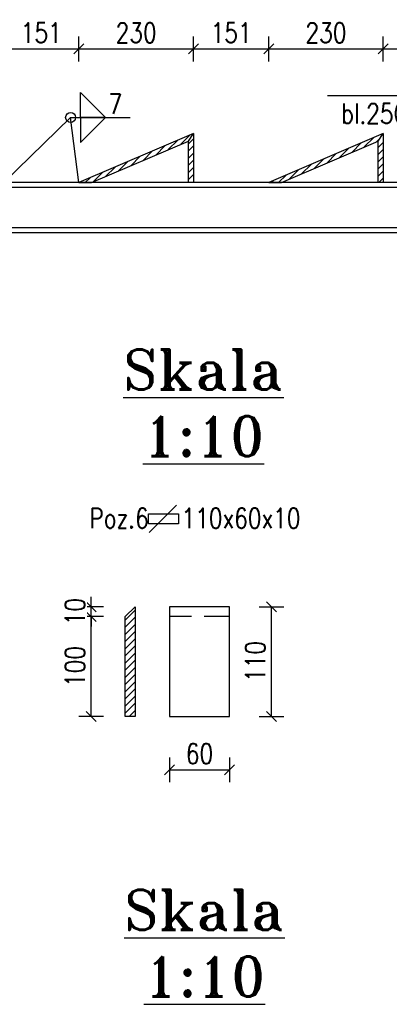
# Model space of a CAD drawing. Header units: millimetres. Extents: x 0 to 1625, y 0 to 742.
# Tile 5 of 24: x 265 to 339, y 195 to 392. Entities that reach past the tile are written whole.
import ezdxf

# ---------------------------------------------------------------- set-up
doc = ezdxf.new("R2010")
doc.units = ezdxf.units.MM
doc.linetypes.add('HIDDEN', pattern=[9.525, 6.35, -3.175])
for name, color, linetype in [('_A_Opisy', 5, 'Continuous'), ('_K_Konstrukcja', 7, 'Continuous'), ('e-cad_stal_kontur', 3, 'Continuous'), ('e-cad_stal_wypelnienia', 253, 'Continuous'), ('e-cad_ukryte', 1, 'HIDDEN'), ('e-cad_wymiary', 1, 'Continuous'), ('kontur', 7, 'Continuous'), ('opis', 5, 'Continuous'), ('opis prętów X', 185, 'Continuous'), ('UWAGI', 11, 'Continuous')]:
    doc.layers.add(name, color=color, linetype=linetype)
doc.styles.add('e-cad_1', font='simplex.shx', dxfattribs={"width": 0.8})
doc.styles.add('ROMANS', font='simplex.shx', dxfattribs={"width": 0.8})
doc.styles.get("Standard").update_dxf_attribs({"font": 'arial.ttf'})
doc.dimstyles.new('e-cad_1_20_[cm]', dxfattribs={"dimscale": 2, "dimtxt": 2, "dimasz": 1, "dimexe": 1.25, "dimexo": 0.625, "dimtad": 1, "dimdec": 0, "dimlfac": 10, "dimrnd": 0.1, "dimzin": 1, "dimtxsty": 'e-cad_1', "dimblk": 'OBLIQUE', "dimcen": 2.5, "dimclrd": 8, "dimclre": 8, "dimclrt": 1, "dimadec": 0, "dimazin": 0, "dimtfac": 1, "dimtix": 1, "dimtmove": 1, "dimatfit": 3, "dimldrblk": 'OBLIQUE', "dimfxl": 1.25, "dimfxlon": 1, "dimtfill": 1, "dimarcsym": 0})
pattern_1 = [(45, (-440.3587, -357.4933), (-0.7184205, 0.7184205), [])]

# ---------------------------------------------------------------- blocks, each defined once
blk = doc.blocks.new('_Oblique')
at = {"color": 0, "linetype": 'ByBlock', "lineweight": -2}
blk.add_line((-0.5, -0.5), (0.5, 0.5), dxfattribs=at)
blk = doc.blocks.new('*D71')
at = {"layer": 'Defpoints', "color": 0, "ltscale": 0.8}
for p in [(294.93, 252.37), (306.93, 252.37), (306.93, 241.64)]:
    blk.add_point(p, dxfattribs=at)
at = {"layer": 'e-cad_wymiary', "color": 8, "lineweight": -2, "ltscale": 0.8}
for p, q in [((294.93, 244.14), (294.93, 239.14)), ((306.93, 244.14), (306.93, 239.14)), ((294.93, 241.64), (306.93, 241.64))]:
    blk.add_line(p, q, dxfattribs=at)
at = {"layer": 'e-cad_wymiary', "color": 8, "lineweight": -2, "ltscale": 0.8, "xscale": 2, "yscale": 2, "zscale": 2, "rotation": 180}
blk.add_blockref('_Oblique', (294.93, 241.64), dxfattribs=at)
at = {"layer": 'e-cad_wymiary', "color": 8, "lineweight": -2, "ltscale": 0.8, "xscale": 2, "yscale": 2, "zscale": 2}
blk.add_blockref('_Oblique', (306.93, 241.64), dxfattribs=at)
at = {"layer": 'e-cad_wymiary', "color": 1, "ltscale": 0.8, "insert": (300.93, 244.89), "char_height": 4, "attachment_point": 5, "style": 'e-cad_1', "bg_fill": 3, "box_fill_scale": 1.1, "bg_fill_color": 257, "bg_fill_transparency": 0}
blk.add_mtext('60', dxfattribs=at)
blk = doc.blocks.new('*D72')
at = {"layer": 'Defpoints', "color": 0, "ltscale": 0.8}
for p in [(304.93, 274.37), (315.39, 274.37), (304.93, 252.37)]:
    blk.add_point(p, dxfattribs=at)
at = {"layer": 'e-cad_wymiary', "color": 8, "lineweight": -2, "ltscale": 0.8}
for p, q in [((312.89, 274.37), (317.89, 274.37)), ((315.39, 252.37), (315.39, 274.37)), ((312.89, 252.37), (317.89, 252.37))]:
    blk.add_line(p, q, dxfattribs=at)
at = {"layer": 'e-cad_wymiary', "color": 8, "lineweight": -2, "ltscale": 0.8, "xscale": 2, "yscale": 2, "zscale": 2}
for p, rotation in [((315.39, 274.37), 90), ((315.39, 252.37), 270)]:
    blk.add_blockref('_Oblique', p, dxfattribs=dict(at, rotation=rotation))
at = {"layer": 'e-cad_wymiary', "color": 1, "ltscale": 0.8, "insert": (312.14, 263.37), "char_height": 4, "attachment_point": 5, "rotation": 90, "style": 'e-cad_1', "bg_fill": 3, "box_fill_scale": 1.1, "bg_fill_color": 257, "bg_fill_transparency": 0}
blk.add_mtext('110', dxfattribs=at)
blk = doc.blocks.new('*D73')
at = {"layer": 'Defpoints', "color": 0, "ltscale": 0.8}
for p in [(279.21, 272.37), (286.02, 272.37), (286.02, 252.37)]:
    blk.add_point(p, dxfattribs=at)
at = {"layer": 'e-cad_wymiary', "color": 8, "lineweight": -2, "ltscale": 0.8}
for p, q in [((281.71, 272.37), (276.71, 272.37)), ((279.21, 252.37), (279.21, 272.37)), ((281.71, 252.37), (276.71, 252.37))]:
    blk.add_line(p, q, dxfattribs=at)
at = {"layer": 'e-cad_wymiary', "color": 8, "lineweight": -2, "ltscale": 0.8, "xscale": 2, "yscale": 2, "zscale": 2}
for p, rotation in [((279.21, 272.37), 90), ((279.21, 252.37), 270)]:
    blk.add_blockref('_Oblique', p, dxfattribs=dict(at, rotation=rotation))
at = {"layer": 'e-cad_wymiary', "color": 1, "ltscale": 0.8, "insert": (275.96, 262.37), "char_height": 4, "attachment_point": 5, "rotation": 90, "style": 'e-cad_1', "bg_fill": 3, "box_fill_scale": 1.1, "bg_fill_color": 257, "bg_fill_transparency": 0}
blk.add_mtext('100', dxfattribs=at)
blk = doc.blocks.new('*D74')
at = {"layer": 'Defpoints', "color": 0, "ltscale": 0.8}
for p in [(279.21, 274.37), (288.02, 274.37), (286.02, 272.37)]:
    blk.add_point(p, dxfattribs=at)
at = {"layer": 'e-cad_wymiary', "color": 8, "lineweight": -2, "ltscale": 0.8}
for p, q in [((279.21, 274.37), (279.21, 276.37)), ((281.71, 274.37), (276.71, 274.37)), ((279.21, 272.37), (279.21, 274.37)), ((281.71, 272.37), (276.71, 272.37)), ((279.21, 272.37), (279.21, 270.37))]:
    blk.add_line(p, q, dxfattribs=at)
at = {"layer": 'e-cad_wymiary', "color": 8, "lineweight": -2, "ltscale": 0.8, "xscale": 2, "yscale": 2, "zscale": 2}
for p, rotation in [((279.21, 274.37), 270), ((279.21, 272.37), 90)]:
    blk.add_blockref('_Oblique', p, dxfattribs=dict(at, rotation=rotation))
at = {"layer": 'e-cad_wymiary', "color": 1, "ltscale": 0.8, "insert": (275.96, 273.37), "char_height": 4, "attachment_point": 5, "rotation": 90, "style": 'e-cad_1', "bg_fill": 3, "box_fill_scale": 1.1, "bg_fill_color": 257, "bg_fill_transparency": 0}
blk.add_mtext('10', dxfattribs=at)
blk = doc.blocks.new('*D123')
at = {"layer": 'Defpoints', "color": 0, "ltscale": 0.8}
for p in [(276.75, 386.24), (261.65, 359.45), (276.75, 359.45)]:
    blk.add_point(p, dxfattribs=at)
at = {"layer": 'e-cad_wymiary', "color": 8, "lineweight": -2, "ltscale": 0.8}
for p, q in [((261.65, 383.74), (261.65, 388.74)), ((276.75, 383.74), (276.75, 388.74)), ((261.65, 386.24), (276.75, 386.24))]:
    blk.add_line(p, q, dxfattribs=at)
at = {"layer": 'e-cad_wymiary', "color": 8, "lineweight": -2, "ltscale": 0.8, "xscale": 2, "yscale": 2, "zscale": 2, "rotation": 180}
blk.add_blockref('_Oblique', (261.65, 386.24), dxfattribs=at)
at = {"layer": 'e-cad_wymiary', "color": 8, "lineweight": -2, "ltscale": 0.8, "xscale": 2, "yscale": 2, "zscale": 2}
blk.add_blockref('_Oblique', (276.75, 386.24), dxfattribs=at)
at = {"layer": 'e-cad_wymiary', "color": 1, "ltscale": 0.8, "insert": (269.2, 389.49), "char_height": 4, "attachment_point": 5, "style": 'e-cad_1', "bg_fill": 3, "box_fill_scale": 1.1, "bg_fill_color": 257, "bg_fill_transparency": 0}
blk.add_mtext('151', dxfattribs=at)
blk = doc.blocks.new('*D124')
at = {"layer": 'Defpoints', "color": 0, "ltscale": 0.8}
for p in [(299.72, 386.24), (276.75, 359.45), (299.72, 359.44)]:
    blk.add_point(p, dxfattribs=at)
at = {"layer": 'e-cad_wymiary', "color": 8, "lineweight": -2, "ltscale": 0.8}
for p, q in [((276.75, 383.74), (276.75, 388.74)), ((299.72, 383.74), (299.72, 388.74)), ((276.75, 386.24), (299.72, 386.24))]:
    blk.add_line(p, q, dxfattribs=at)
at = {"layer": 'e-cad_wymiary', "color": 8, "lineweight": -2, "ltscale": 0.8, "xscale": 2, "yscale": 2, "zscale": 2, "rotation": 180}
blk.add_blockref('_Oblique', (276.75, 386.24), dxfattribs=at)
at = {"layer": 'e-cad_wymiary', "color": 8, "lineweight": -2, "ltscale": 0.8, "xscale": 2, "yscale": 2, "zscale": 2}
blk.add_blockref('_Oblique', (299.72, 386.24), dxfattribs=at)
at = {"layer": 'e-cad_wymiary', "color": 1, "ltscale": 0.8, "insert": (288.24, 389.49), "char_height": 4, "attachment_point": 5, "style": 'e-cad_1', "bg_fill": 3, "box_fill_scale": 1.1, "bg_fill_color": 257, "bg_fill_transparency": 0}
blk.add_mtext('230', dxfattribs=at)
blk = doc.blocks.new('*D125')
at = {"layer": 'Defpoints', "color": 0, "ltscale": 0.8}
for p in [(314.83, 386.24), (299.72, 359.44), (314.83, 359.45)]:
    blk.add_point(p, dxfattribs=at)
at = {"layer": 'e-cad_wymiary', "color": 8, "lineweight": -2, "ltscale": 0.8}
for p, q in [((299.72, 383.74), (299.72, 388.74)), ((314.83, 383.74), (314.83, 388.74)), ((299.72, 386.24), (314.83, 386.24))]:
    blk.add_line(p, q, dxfattribs=at)
at = {"layer": 'e-cad_wymiary', "color": 8, "lineweight": -2, "ltscale": 0.8, "xscale": 2, "yscale": 2, "zscale": 2, "rotation": 180}
blk.add_blockref('_Oblique', (299.72, 386.24), dxfattribs=at)
at = {"layer": 'e-cad_wymiary', "color": 8, "lineweight": -2, "ltscale": 0.8, "xscale": 2, "yscale": 2, "zscale": 2}
blk.add_blockref('_Oblique', (314.83, 386.24), dxfattribs=at)
at = {"layer": 'e-cad_wymiary', "color": 1, "ltscale": 0.8, "insert": (307.28, 389.49), "char_height": 4, "attachment_point": 5, "style": 'e-cad_1', "bg_fill": 3, "box_fill_scale": 1.1, "bg_fill_color": 257, "bg_fill_transparency": 0}
blk.add_mtext('151', dxfattribs=at)
blk = doc.blocks.new('*D126')
at = {"layer": 'Defpoints', "color": 0, "ltscale": 0.8}
for p in [(337.8, 386.24), (314.83, 359.45), (337.8, 359.44)]:
    blk.add_point(p, dxfattribs=at)
at = {"layer": 'e-cad_wymiary', "color": 8, "lineweight": -2, "ltscale": 0.8}
for p, q in [((314.83, 383.74), (314.83, 388.74)), ((337.8, 383.74), (337.8, 388.74)), ((314.83, 386.24), (337.8, 386.24))]:
    blk.add_line(p, q, dxfattribs=at)
at = {"layer": 'e-cad_wymiary', "color": 8, "lineweight": -2, "ltscale": 0.8, "xscale": 2, "yscale": 2, "zscale": 2, "rotation": 180}
blk.add_blockref('_Oblique', (314.83, 386.24), dxfattribs=at)
at = {"layer": 'e-cad_wymiary', "color": 8, "lineweight": -2, "ltscale": 0.8, "xscale": 2, "yscale": 2, "zscale": 2}
blk.add_blockref('_Oblique', (337.8, 386.24), dxfattribs=at)
at = {"layer": 'e-cad_wymiary', "color": 1, "ltscale": 0.8, "insert": (326.31, 389.49), "char_height": 4, "attachment_point": 5, "style": 'e-cad_1', "bg_fill": 3, "box_fill_scale": 1.1, "bg_fill_color": 257, "bg_fill_transparency": 0}
blk.add_mtext('230', dxfattribs=at)
blk = doc.blocks.new('*D127')
at = {"layer": 'Defpoints', "color": 0, "ltscale": 0.8}
for p in [(352.9, 386.24), (337.8, 359.44), (352.9, 359.44)]:
    blk.add_point(p, dxfattribs=at)
at = {"layer": 'e-cad_wymiary', "color": 8, "lineweight": -2, "ltscale": 0.8}
for p, q in [((337.8, 383.74), (337.8, 388.74)), ((352.9, 383.74), (352.9, 388.74)), ((337.8, 386.24), (352.9, 386.24))]:
    blk.add_line(p, q, dxfattribs=at)
at = {"layer": 'e-cad_wymiary', "color": 8, "lineweight": -2, "ltscale": 0.8, "xscale": 2, "yscale": 2, "zscale": 2, "rotation": 180}
blk.add_blockref('_Oblique', (337.8, 386.24), dxfattribs=at)
at = {"layer": 'e-cad_wymiary', "color": 8, "lineweight": -2, "ltscale": 0.8, "xscale": 2, "yscale": 2, "zscale": 2}
blk.add_blockref('_Oblique', (352.9, 386.24), dxfattribs=at)
at = {"layer": 'e-cad_wymiary', "color": 1, "ltscale": 0.8, "insert": (345.35, 389.49), "char_height": 4, "attachment_point": 5, "style": 'e-cad_1', "bg_fill": 3, "box_fill_scale": 1.1, "bg_fill_color": 257, "bg_fill_transparency": 0}
blk.add_mtext('151', dxfattribs=at)

msp = doc.modelspace()

# ---------------------------------------------------------------- hatches: boundary and pattern name
at = {"layer": 'e-cad_stal_wypelnienia', "ltscale": 0.8}
h = msp.add_hatch(dxfattribs=at)
h.set_pattern_fill('ANSI31', color=256, scale=0.32, style=0)
h.set_pattern_definition(pattern_1)
h.paths.add_polyline_path([(299.72, 369.29), (276.75, 359.45), (279.29, 359.45), (298.72, 367.78)])
h = msp.add_hatch(dxfattribs=at)
h.set_pattern_fill('ANSI31', color=256, scale=0.32, style=0)
h.set_pattern_definition(pattern_1)
h.paths.add_polyline_path([(298.72, 359.45), (299.72, 359.45), (299.72, 368.21), (298.72, 367.78)])
h = msp.add_hatch(dxfattribs=at)
h.set_pattern_fill('ANSI31', color=256, scale=0.32, style=0)
h.set_pattern_definition(pattern_1)
h.paths.add_polyline_path([(337.8, 369.29), (314.83, 359.45), (317.37, 359.45), (336.8, 367.78)])
h = msp.add_hatch(dxfattribs=at)
h.set_pattern_fill('ANSI31', color=256, scale=0.32, style=0)
h.set_pattern_definition(pattern_1)
h.paths.add_polyline_path([(336.8, 359.45), (337.8, 359.45), (337.8, 368.21), (336.8, 367.78)])
h = msp.add_hatch(dxfattribs=at)
h.set_pattern_fill('ANSI31', color=256, scale=0.32, style=0)
h.set_pattern_definition([(45, (-425.0556, -357.4933), (-0.7184205, 0.7184205), [])])
h.paths.add_polyline_path([(286.02, 252.37), (288.02, 252.37), (288.02, 274.37), (286.02, 272.37)])

# ---------------------------------------------------------------- linework, layer by layer
at = {"layer": 'e-cad_stal_kontur', "ltscale": 0.005}
for p, q in [((358.85, 359.44), (124.42, 359.44)), ((358.19, 358.44), (124.63, 358.44)), ((126.27, 350.44), (352.91, 350.44)), ((126.47, 349.44), (352.25, 349.44))]:
    msp.add_line(p, q, dxfattribs=at)
for points in [[(279.29, 359.45), (298.72, 367.78), (299.72, 369.29), (276.75, 359.45)], [(299.72, 359.45), (298.72, 359.45), (298.72, 367.78), (299.72, 369.29)], [(317.37, 359.45), (336.8, 367.78), (337.8, 369.29), (314.83, 359.45)], [(337.8, 359.45), (336.8, 359.45), (336.8, 367.78), (337.8, 369.29)], [(288.02, 252.37), (286.02, 252.37), (286.02, 272.37), (288.02, 274.37)], [(294.93, 252.37), (306.93, 252.37), (306.93, 274.37), (294.93, 274.37)]]:
    msp.add_lwpolyline(points, close=True, dxfattribs=at)
at = {"layer": 'UWAGI', "color": 9, "lineweight": -3, "ltscale": 0.07}
msp.add_line((296.34, 294.74), (290.85, 289.25), dxfattribs=at)
msp.add_lwpolyline([(290.71, 291), (290.71, 293), (296.71, 293), (296.71, 291)], close=True, dxfattribs=at)

# ---------------------------------------------------------------- texts
at = {"layer": 'kontur', "color": 1, "lineweight": -3, "ltscale": 0.01, "char_height": 8, "width": 131.4679, "attachment_point": 5, "style": 'e-cad_1'}
for insert in [(301.75, 315.26), (301.97, 206.88)]:
    msp.add_mtext('{\\Fromant|c238;\\W1;\\LSkala\\P1:10}', dxfattribs=dict(at, insert=insert))
at = {"layer": 'opis prętów X', "color": 9, "ltscale": 50, "insert": (300.01, 292.12), "char_height": 1.92, "width": 123.706, "attachment_point": 5, "style": 'ROMANS'}
msp.add_mtext('{\\A1;\\H2.083x;Poz.6   110x60x10}', dxfattribs=at)

# ---------------------------------------------------------------- next in the draw order: dimensions: what is measured, and where the dimension line sits
at = {"layer": 'e-cad_wymiary', "ltscale": 0.8}
for base, p1, p2, override, picture, middle in [((276.75, 386.24), (261.65, 359.45), (276.75, 359.45), {"dimblk": 'Oblique', "dimtfill": 1, "dimtfillclr": 0}, '*D123', (269.2, 389.49)), ((306.93, 241.64), (294.93, 252.37), (306.93, 252.37), {"dimlfac": 5, "dimblk": 'Oblique', "dimtfill": 1, "dimtfillclr": 0}, '*D71', (300.93, 244.89))]:
    dim = msp.add_linear_dim(base=base, p1=p1, p2=p2, dimstyle='e-cad_1_20_[cm]', override=override, dxfattribs=at)
    dim.commit()
    dim.dimension.update_dxf_attribs({"geometry": picture, "text_midpoint": middle})
dim = msp.add_linear_dim(base=(279.21, 272.37), p1=(286.02, 252.37), p2=(286.02, 272.37), angle=90, dimstyle='e-cad_1_20_[cm]', override={"dimlfac": 5, "dimblk": 'Oblique', "dimtfill": 1, "dimtfillclr": 0}, dxfattribs=at)
dim.commit()
dim.dimension.update_dxf_attribs({"geometry": '*D73', "text_midpoint": (275.96, 262.37)})

# ---------------------------------------------------------------- next in the draw order: dimensions: what is measured, and where the dimension line sits
dim = msp.add_linear_dim(base=(299.72, 386.24), p1=(276.75, 359.45), p2=(299.72, 359.44), dimstyle='e-cad_1_20_[cm]', override={"dimblk": 'Oblique', "dimtfill": 1, "dimtfillclr": 0}, dxfattribs=at)
dim.commit()
dim.dimension.update_dxf_attribs({"geometry": '*D124', "text_midpoint": (288.24, 389.49)})
for base, p1, p2, picture, middle in [((279.21, 274.37), (286.02, 272.37), (288.02, 274.37), '*D74', (275.96, 273.37)), ((315.39, 274.37), (304.93, 252.37), (304.93, 274.37), '*D72', (312.14, 263.37))]:
    dim = msp.add_linear_dim(base=base, p1=p1, p2=p2, angle=90, dimstyle='e-cad_1_20_[cm]', override={"dimlfac": 5, "dimblk": 'Oblique', "dimtfill": 1, "dimtfillclr": 0}, dxfattribs=at)
    dim.commit()
    dim.dimension.update_dxf_attribs({"geometry": picture, "text_midpoint": middle})

# ---------------------------------------------------------------- next in the draw order: linework, layer by layer
at = {"layer": '_A_Opisy', "color": 9, "ltscale": 0.01}
msp.add_line((275.08, 372.51), (261.65, 359.45), dxfattribs=at)
for points in [[(277.06, 372.51), (277.06, 377.51), (282.06, 372.51), (277.06, 372.51)], [(276.75, 359.45), (275.08, 372.51), (287.01, 372.51)], [(277.06, 372.51), (277.06, 367.51), (282.06, 372.51), (277.06, 372.51)]]:
    msp.add_lwpolyline(points, dxfattribs=at)
msp.add_circle((275.08, 372.51), 1, dxfattribs=at)
at = {"layer": 'e-cad_ukryte', "ltscale": 0.8}
msp.add_line((306.93, 272.37), (294.93, 272.37), dxfattribs=at)

# ---------------------------------------------------------------- next in the draw order: texts
at = {"layer": 'opis', "color": 9, "linetype": 'Continuous', "insert": (282.69, 375.22), "char_height": 4, "width": 96.969, "attachment_point": 4, "style": 'ROMANS'}
msp.add_mtext('\\A1;7', dxfattribs=at)

# ---------------------------------------------------------------- next in the draw order: dimensions: what is measured, and where the dimension line sits
at = {"layer": 'e-cad_wymiary', "ltscale": 0.8}
dim = msp.add_linear_dim(base=(314.83, 386.24), p1=(299.72, 359.44), p2=(314.83, 359.45), dimstyle='e-cad_1_20_[cm]', override={"dimblk": 'Oblique', "dimtfill": 1, "dimtfillclr": 0}, dxfattribs=at)
dim.commit()
dim.dimension.update_dxf_attribs({"geometry": '*D125', "text_midpoint": (307.28, 389.49)})

# ---------------------------------------------------------------- next in the draw order: dimensions: what is measured, and where the dimension line sits
dim = msp.add_linear_dim(base=(337.8, 386.24), p1=(314.83, 359.45), p2=(337.8, 359.44), dimstyle='e-cad_1_20_[cm]', override={"dimblk": 'Oblique', "dimtfill": 1, "dimtfillclr": 0}, dxfattribs=at)
dim.commit()
dim.dimension.update_dxf_attribs({"geometry": '*D126', "text_midpoint": (326.31, 389.49)})

# ---------------------------------------------------------------- next in the draw order: dimensions: what is measured, and where the dimension line sits
dim = msp.add_linear_dim(base=(352.9, 386.24), p1=(337.8, 359.44), p2=(352.9, 359.44), dimstyle='e-cad_1_20_[cm]', override={"dimblk": 'Oblique', "dimtfill": 1, "dimtfillclr": 0}, dxfattribs=at)
dim.commit()
dim.dimension.update_dxf_attribs({"geometry": '*D127', "text_midpoint": (345.35, 389.49)})

# ---------------------------------------------------------------- next in the draw order: linework, layer by layer
at = {"layer": '_K_Konstrukcja', "color": 9, "ltscale": 0.005}
msp.add_lwpolyline([(326.59, 376.92), (358.33, 376.92), (361.28, 363.04)], dxfattribs=at)

# ---------------------------------------------------------------- next in the draw order: texts
at = {"layer": '_K_Konstrukcja', "color": 9, "ltscale": 0.005, "insert": (358.26, 381.94), "char_height": 4, "attachment_point": 3}
msp.add_mtext_dynamic_manual_height_columns('{\\Fromans|c238;\\W0.8;Poz.7,\\Pbl.250x60x10}', width=77.1972, gutter_width=12.5, heights=[0], dxfattribs=at)

doc.saveas('drawing.dxf')
